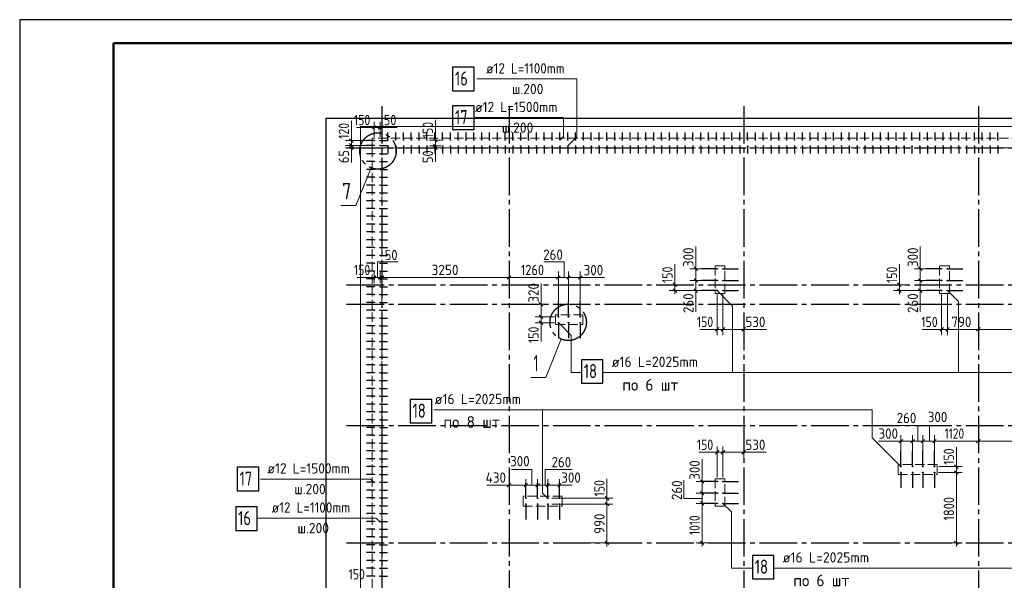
# Model space of a CAD drawing. Header units: millimetres. Extents: x 0 to 50400, y 0 to 35640.
# Tile 4 of 13: x 0 to 25179, y 21305 to 35640. Entities that reach past the tile are written whole.
import ezdxf

# ---------------------------------------------------------------- set-up
doc = ezdxf.new("R2010")
doc.units = ezdxf.units.MM
doc.linetypes.add('______2', pattern=[324, 240, -84])
doc.linetypes.add('______5', pattern=[1320, 960, -120, 120, -120])
for name, color, linetype, lineweight in [('Standard', 7, 'Continuous', 25), ('Выпуски арматуры Г-обр.', 52, 'Continuous', 25), ('ЖБ Пилон', 7, 'Continuous', 35), ('ЖБ Плита Фундамента верхний уровень', 7, 'Continuous', 35), ('ЖБ Стена верхний уровень', 7, 'Continuous', 35), ('Общий01', 7, 'Continuous', 13), ('Позиционная метка номер позиции', 7, 'Continuous', 13), ('Размерная линия_ общее', 7, 'Continuous', 13)]:
    doc.layers.add(name, color=color, linetype=linetype, lineweight=lineweight)
doc.layers.add('Оси', color=7, linetype='______5', lineweight=13, true_color=0x656565)
doc.styles.add('ISOCPEUR', font='txt')

msp = doc.modelspace()

# ---------------------------------------------------------------- linework, layer by layer
at = {"layer": 'Standard', "color": 7, "linetype": 'Continuous', "lineweight": 25, "transparency": 33554687}
msp.add_line((2400, 35040), (2400, 1270), dxfattribs=at)
msp.add_lwpolyline([(0, 0), (50400, 0), (50400, 35640), (0, 35640), (0, 0)], close=True, dxfattribs=at)
at = {"layer": 'Standard', "color": 7, "linetype": 'Continuous', "lineweight": 50, "transparency": 33554687}
msp.add_lwpolyline([(2400, 35040), (49800, 35040), (49800, 600), (2400, 600), (2400, 35040)], close=True, dxfattribs=at)
at = {"layer": 'Standard', "color": 254, "linetype": 'Continuous', "lineweight": -3, "true_color": 0xc4c4ff, "transparency": 33554687}
msp.add_lwpolyline([(7826, 10212), (40555, 10212), (40555, 33117), (7826, 33117), (7826, 10212)], dxfattribs=at)
at = {"layer": 'Standard', "color": 7, "linetype": 'Continuous', "lineweight": 13, "transparency": 33554687}
for points in [[(8214, 30890), (8598, 30890), (8987, 31852)], [(13068, 26488), (13452, 26488), (13841, 27450)]]:
    msp.add_lwpolyline(points, dxfattribs=at)
at = {"layer": 'Standard', "color": 7, "linetype": '______5', "lineweight": -3, "transparency": 33554687}
for centre in [(9162, 32283), (14026, 27901)]:
    msp.add_circle(centre, 465, dxfattribs=at)
at = {"layer": 'Выпуски арматуры Г-обр.', "color": 253, "linetype": 'Continuous', "lineweight": 25, "true_color": 0xa0a0a0, "transparency": 33554687}
for p, q in [((9415, 32562), (9415, 32757)), ((9615, 32562), (9615, 32757)), ((9815, 32562), (9815, 32757)), ((10015, 32562), (10015, 32757)), ((10215, 32562), (10215, 32757)), ((10415, 32562), (10415, 32757)), ((10615, 32562), (10615, 32757)), ((10815, 32562), (10815, 32757)), ((11015, 32562), (11015, 32757)), ((11215, 32562), (11215, 32757)), ((11415, 32562), (11415, 32757)), ((11615, 32562), (11615, 32757)), ((11815, 32562), (11815, 32757)), ((12015, 32562), (12015, 32757)), ((12215, 32562), (12215, 32757)), ((12415, 32562), (12415, 32757)), ((12615, 32562), (12615, 32757)), ((12815, 32562), (12815, 32757)), ((13015, 32562), (13015, 32757)), ((13215, 32562), (13215, 32757)), ((13415, 32562), (13415, 32757)), ((13615, 32562), (13615, 32757)), ((13815, 32562), (13815, 32757)), ((14015, 32562), (14015, 32757)), ((14215, 32562), (14215, 32757)), ((14415, 32562), (14415, 32757)), ((14615, 32562), (14615, 32757)), ((14815, 32562), (14815, 32757)), ((15015, 32562), (15015, 32757)), ((15215, 32562), (15215, 32757)), ((15415, 32562), (15415, 32757)), ((15615, 32562), (15615, 32757)), ((15815, 32562), (15815, 32757)), ((16015, 32562), (16015, 32757)), ((16215, 32562), (16215, 32757)), ((16415, 32562), (16415, 32757)), ((16615, 32562), (16615, 32757)), ((16815, 32562), (16815, 32757)), ((17015, 32562), (17015, 32757)), ((17215, 32562), (17215, 32757)), ((17415, 32562), (17415, 32757)), ((17615, 32562), (17615, 32757)), ((17815, 32562), (17815, 32757)), ((18015, 32562), (18015, 32757)), ((18215, 32562), (18215, 32757)), ((18415, 32562), (18415, 32757)), ((18615, 32562), (18615, 32757)), ((18815, 32562), (18815, 32757)), ((19015, 32562), (19015, 32757)), ((19215, 32562), (19215, 32757)), ((19415, 32562), (19415, 32757)), ((19615, 32562), (19615, 32757)), ((19815, 32562), (19815, 32757)), ((20015, 32562), (20015, 32757)), ((20215, 32562), (20215, 32757)), ((20415, 32562), (20415, 32757)), ((20615, 32562), (20615, 32757)), ((20815, 32562), (20815, 32757)), ((21015, 32562), (21015, 32757)), ((21215, 32562), (21215, 32757)), ((21415, 32562), (21415, 32757)), ((21615, 32562), (21615, 32757)), ((21815, 32562), (21815, 32757)), ((22015, 32562), (22015, 32757)), ((22215, 32562), (22215, 32757)), ((22415, 32562), (22415, 32757)), ((22615, 32562), (22615, 32757)), ((22815, 32562), (22815, 32757)), ((23015, 32562), (23015, 32757)), ((23215, 32562), (23215, 32757)), ((23415, 32562), (23415, 32757)), ((23615, 32562), (23615, 32757)), ((23815, 32562), (23815, 32757)), ((24015, 32562), (24015, 32757)), ((24215, 32562), (24215, 32757)), ((24415, 32562), (24415, 32757)), ((24615, 32562), (24615, 32757)), ((24815, 32562), (24815, 32757)), ((25015, 32562), (25015, 32757)), ((9065, 32547), (8870, 32547)), ((9215, 32547), (9410, 32547)), ((9065, 32427), (8870, 32427)), ((9215, 32427), (9410, 32427)), ((9415, 32412), (9415, 32217)), ((9615, 32412), (9615, 32217)), ((9815, 32412), (9815, 32217)), ((10015, 32412), (10015, 32217)), ((10215, 32412), (10215, 32217)), ((10415, 32412), (10415, 32217)), ((10615, 32412), (10615, 32217)), ((10815, 32412), (10815, 32217)), ((11015, 32412), (11015, 32217)), ((11215, 32412), (11215, 32217)), ((11415, 32412), (11415, 32217)), ((11615, 32412), (11615, 32217)), ((11815, 32412), (11815, 32217)), ((12015, 32412), (12015, 32217)), ((12215, 32412), (12215, 32217)), ((12415, 32412), (12415, 32217)), ((12615, 32412), (12615, 32217)), ((12815, 32412), (12815, 32217)), ((13015, 32412), (13015, 32217)), ((13215, 32412), (13215, 32217)), ((13415, 32412), (13415, 32217)), ((13615, 32412), (13615, 32217)), ((13815, 32412), (13815, 32217)), ((14015, 32412), (14015, 32217)), ((14215, 32412), (14215, 32217)), ((14415, 32412), (14415, 32217)), ((14615, 32412), (14615, 32217)), ((14815, 32412), (14815, 32217)), ((15015, 32412), (15015, 32217)), ((15215, 32412), (15215, 32217)), ((15415, 32412), (15415, 32217)), ((15615, 32412), (15615, 32217)), ((15815, 32412), (15815, 32217)), ((16015, 32412), (16015, 32217)), ((16215, 32412), (16215, 32217)), ((16415, 32412), (16415, 32217)), ((16615, 32412), (16615, 32217)), ((16815, 32412), (16815, 32217)), ((17015, 32412), (17015, 32217)), ((17215, 32412), (17215, 32217)), ((17415, 32412), (17415, 32217)), ((17615, 32412), (17615, 32217)), ((17815, 32412), (17815, 32217)), ((18015, 32412), (18015, 32217)), ((18215, 32412), (18215, 32217)), ((18415, 32412), (18415, 32217)), ((18615, 32412), (18615, 32217)), ((18815, 32412), (18815, 32217)), ((19015, 32412), (19015, 32217)), ((19215, 32412), (19215, 32217)), ((19415, 32412), (19415, 32217)), ((19615, 32412), (19615, 32217)), ((19815, 32412), (19815, 32217)), ((20015, 32412), (20015, 32217)), ((20215, 32412), (20215, 32217)), ((20415, 32412), (20415, 32217)), ((20615, 32412), (20615, 32217)), ((20815, 32412), (20815, 32217)), ((21015, 32412), (21015, 32217)), ((21215, 32412), (21215, 32217)), ((21415, 32412), (21415, 32217)), ((21615, 32412), (21615, 32217)), ((21815, 32412), (21815, 32217)), ((22015, 32412), (22015, 32217)), ((22215, 32412), (22215, 32217)), ((22415, 32412), (22415, 32217)), ((22615, 32412), (22615, 32217)), ((22815, 32412), (22815, 32217)), ((23015, 32412), (23015, 32217)), ((23215, 32412), (23215, 32217)), ((23415, 32412), (23415, 32217)), ((23615, 32412), (23615, 32217)), ((23815, 32412), (23815, 32217)), ((24015, 32412), (24015, 32217)), ((24215, 32412), (24215, 32217)), ((24415, 32412), (24415, 32217)), ((24615, 32412), (24615, 32217)), ((24815, 32412), (24815, 32217)), ((25015, 32412), (25015, 32217)), ((9065, 32212), (8870, 32212)), ((9065, 32012), (8870, 32012)), ((9215, 32212), (9410, 32212)), ((9215, 32012), (9410, 32012)), ((9065, 31812), (8870, 31812)), ((9215, 31812), (9410, 31812)), ((9065, 31612), (8870, 31612)), ((9215, 31612), (9410, 31612)), ((9065, 31412), (8870, 31412)), ((9215, 31412), (9410, 31412)), ((9065, 31212), (8870, 31212)), ((9065, 31012), (8870, 31012)), ((9215, 31212), (9410, 31212)), ((9215, 31012), (9410, 31012)), ((9065, 30812), (8870, 30812)), ((9215, 30812), (9410, 30812)), ((9065, 30612), (8870, 30612)), ((9215, 30612), (9410, 30612)), ((9065, 30412), (8870, 30412)), ((9215, 30412), (9410, 30412)), ((9065, 30212), (8870, 30212)), ((9065, 30012), (8870, 30012)), ((9215, 30212), (9410, 30212)), ((9215, 30012), (9410, 30012)), ((9065, 29812), (8870, 29812)), ((9215, 29812), (9410, 29812)), ((9065, 29612), (8870, 29612)), ((9215, 29612), (9410, 29612)), ((9065, 29412), (8870, 29412)), ((9065, 29212), (8870, 29212)), ((9215, 29412), (9410, 29412)), ((9215, 29212), (9410, 29212)), ((17835, 29272), (17441, 29272)), ((17985, 29272), (18379, 29272)), ((23575, 29272), (23181, 29272)), ((23725, 29272), (24119, 29272)), ((9065, 29012), (8870, 29012)), ((9215, 29012), (9410, 29012)), ((17835, 28972), (17441, 28972)), ((17985, 28972), (18379, 28972)), ((23575, 28972), (23181, 28972)), ((23725, 28972), (24119, 28972)), ((9065, 28812), (8870, 28812)), ((9215, 28812), (9410, 28812)), ((17835, 28712), (17441, 28712)), ((17985, 28712), (18379, 28712)), ((23575, 28712), (23181, 28712)), ((23725, 28712), (24119, 28712)), ((9065, 28612), (8870, 28612)), ((9215, 28612), (9410, 28612)), ((9065, 28412), (8870, 28412)), ((9065, 28212), (8870, 28212)), ((9215, 28412), (9410, 28412)), ((9215, 28212), (9410, 28212)), ((13775, 28042), (13775, 28436)), ((14035, 28042), (14035, 28436)), ((14335, 28042), (14335, 28436)), ((9065, 28012), (8870, 28012)), ((9215, 28012), (9410, 28012)), ((9065, 27812), (8870, 27812)), ((9215, 27812), (9410, 27812)), ((13775, 27892), (13775, 27498)), ((14035, 27892), (14035, 27498)), ((14335, 27892), (14335, 27498)), ((9065, 27612), (8870, 27612)), ((9215, 27612), (9410, 27612)), ((9065, 27412), (8870, 27412)), ((9065, 27212), (8870, 27212)), ((9215, 27412), (9410, 27412)), ((9215, 27212), (9410, 27212)), ((9065, 27012), (8870, 27012)), ((9215, 27012), (9410, 27012)), ((9065, 26812), (8870, 26812)), ((9215, 26812), (9410, 26812)), ((9065, 26612), (8870, 26612)), ((9215, 26612), (9410, 26612)), ((9065, 26412), (8870, 26412)), ((9065, 26212), (8870, 26212)), ((9215, 26412), (9410, 26412)), ((9215, 26212), (9410, 26212)), ((9065, 26012), (8870, 26012)), ((9215, 26012), (9410, 26012)), ((9065, 25812), (8870, 25812)), ((9215, 25812), (9410, 25812)), ((9065, 25612), (8870, 25612)), ((9215, 25612), (9410, 25612)), ((9065, 25412), (8870, 25412)), ((9065, 25212), (8870, 25212)), ((9215, 25412), (9410, 25412)), ((9215, 25212), (9410, 25212)), ((9065, 25012), (8870, 25012)), ((9215, 25012), (9410, 25012)), ((9065, 24812), (8870, 24812)), ((9215, 24812), (9410, 24812)), ((9065, 24612), (8870, 24612)), ((9215, 24612), (9410, 24612)), ((22535, 24212), (22535, 24606)), ((22835, 24212), (22835, 24606)), ((23095, 24212), (23095, 24606)), ((23395, 24212), (23395, 24606)), ((9065, 24412), (8870, 24412)), ((9065, 24212), (8870, 24212)), ((9215, 24412), (9410, 24412)), ((9215, 24212), (9410, 24212)), ((9065, 24012), (8870, 24012)), ((9215, 24012), (9410, 24012)), ((22535, 24062), (22535, 23668)), ((22835, 24062), (22835, 23668)), ((23095, 24062), (23095, 23668)), ((23395, 24062), (23395, 23668)), ((9065, 23812), (8870, 23812)), ((9215, 23812), (9410, 23812)), ((12945, 23402), (12945, 23796)), ((13245, 23402), (13245, 23796)), ((13505, 23402), (13505, 23796)), ((13805, 23402), (13805, 23796)), ((17835, 23832), (17441, 23832)), ((17985, 23832), (18379, 23832)), ((9065, 23612), (8870, 23612)), ((9215, 23612), (9410, 23612)), ((17835, 23532), (17441, 23532)), ((17985, 23532), (18379, 23532)), ((9065, 23412), (8870, 23412)), ((9065, 23212), (8870, 23212)), ((9215, 23412), (9410, 23412)), ((9215, 23212), (9410, 23212)), ((12945, 23252), (12945, 22858)), ((13245, 23252), (13245, 22858)), ((13505, 23252), (13505, 22858)), ((13805, 23252), (13805, 22858)), ((17835, 23272), (17441, 23272)), ((17985, 23272), (18379, 23272)), ((9065, 23012), (8870, 23012)), ((9215, 23012), (9410, 23012)), ((9065, 22812), (8870, 22812)), ((9215, 22812), (9410, 22812)), ((9065, 22612), (8870, 22612)), ((9065, 22412), (8870, 22412)), ((9215, 22612), (9410, 22612)), ((9215, 22412), (9410, 22412)), ((9065, 22212), (8870, 22212)), ((9215, 22212), (9410, 22212)), ((9065, 22012), (8870, 22012)), ((9215, 22012), (9410, 22012)), ((9065, 21812), (8870, 21812)), ((9215, 21812), (9410, 21812)), ((9065, 21612), (8870, 21612)), ((9065, 21412), (8870, 21412)), ((9215, 21612), (9410, 21612)), ((9215, 21412), (9410, 21412))]:
    msp.add_line(p, q, dxfattribs=at)
at = {"layer": 'Выпуски арматуры Г-обр.', "color": 7, "linetype": 'Continuous', "lineweight": 25, "transparency": 33554687}
for points in [[(11070, 33824), (11622, 33824), (11622, 34424), (11070, 34424), (11070, 33824)], [(11070, 32835), (11622, 32835), (11622, 33435), (11070, 33435), (11070, 32835)], [(14364, 26342), (14916, 26342), (14916, 26942), (14364, 26942), (14364, 26342)], [(9985, 25330), (10537, 25330), (10537, 25930), (9985, 25930), (9985, 25330)], [(5561, 23594), (6113, 23594), (6113, 24194), (5561, 24194), (5561, 23594)], [(5525, 22582), (6077, 22582), (6077, 23182), (5525, 23182), (5525, 22582)], [(18737, 21340), (19289, 21340), (19289, 21940), (18737, 21940), (18737, 21340)]]:
    msp.add_lwpolyline(points, dxfattribs=at)
for centre, radius in [((9065, 32547), 6), ((9215, 32547), 6), ((9415, 32562), 6), ((9615, 32562), 6), ((9815, 32562), 6), ((10015, 32562), 6), ((10215, 32562), 6), ((10415, 32562), 6), ((10615, 32562), 6), ((10815, 32562), 6), ((11015, 32562), 6), ((11215, 32562), 6), ((11415, 32562), 6), ((11615, 32562), 6), ((11815, 32562), 6), ((12015, 32562), 6), ((12215, 32562), 6), ((12415, 32562), 6), ((12615, 32562), 6), ((12815, 32562), 6), ((13015, 32562), 6), ((13215, 32562), 6), ((13415, 32562), 6), ((13615, 32562), 6), ((13815, 32562), 6), ((14015, 32562), 6), ((14215, 32562), 6), ((14415, 32562), 6), ((14615, 32562), 6), ((14815, 32562), 6), ((15015, 32562), 6), ((15215, 32562), 6), ((15415, 32562), 6), ((15615, 32562), 6), ((15815, 32562), 6), ((16015, 32562), 6), ((16215, 32562), 6), ((16415, 32562), 6), ((16615, 32562), 6), ((16815, 32562), 6), ((17015, 32562), 6), ((17215, 32562), 6), ((17415, 32562), 6), ((17615, 32562), 6), ((17815, 32562), 6), ((18015, 32562), 6), ((18215, 32562), 6), ((18415, 32562), 6), ((18615, 32562), 6), ((18815, 32562), 6), ((19015, 32562), 6), ((19215, 32562), 6), ((19415, 32562), 6), ((19615, 32562), 6), ((19815, 32562), 6), ((20015, 32562), 6), ((20215, 32562), 6), ((20415, 32562), 6), ((20615, 32562), 6), ((20815, 32562), 6), ((21015, 32562), 6), ((21215, 32562), 6), ((21415, 32562), 6), ((21615, 32562), 6), ((21815, 32562), 6), ((22015, 32562), 6), ((22215, 32562), 6), ((22415, 32562), 6), ((22615, 32562), 6), ((22815, 32562), 6), ((23015, 32562), 6), ((23215, 32562), 6), ((23415, 32562), 6), ((23615, 32562), 6), ((23815, 32562), 6), ((24015, 32562), 6), ((24215, 32562), 6), ((24415, 32562), 6), ((24615, 32562), 6), ((24815, 32562), 6), ((25015, 32562), 6), ((9065, 32427), 6), ((9215, 32427), 6), ((9415, 32412), 6), ((9615, 32412), 6), ((9815, 32412), 6), ((10015, 32412), 6), ((10215, 32412), 6), ((10415, 32412), 6), ((10615, 32412), 6), ((10815, 32412), 6), ((11015, 32412), 6), ((11215, 32412), 6), ((11415, 32412), 6), ((11615, 32412), 6), ((11815, 32412), 6), ((12015, 32412), 6), ((12215, 32412), 6), ((12415, 32412), 6), ((12615, 32412), 6), ((12815, 32412), 6), ((13015, 32412), 6), ((13215, 32412), 6), ((13415, 32412), 6), ((13615, 32412), 6), ((13815, 32412), 6), ((14015, 32412), 6), ((14215, 32412), 6), ((14415, 32412), 6), ((14615, 32412), 6), ((14815, 32412), 6), ((15015, 32412), 6), ((15215, 32412), 6), ((15415, 32412), 6), ((15615, 32412), 6), ((15815, 32412), 6), ((16015, 32412), 6), ((16215, 32412), 6), ((16415, 32412), 6), ((16615, 32412), 6), ((16815, 32412), 6), ((17015, 32412), 6), ((17215, 32412), 6), ((17415, 32412), 6), ((17615, 32412), 6), ((17815, 32412), 6), ((18015, 32412), 6), ((18215, 32412), 6), ((18415, 32412), 6), ((18615, 32412), 6), ((18815, 32412), 6), ((19015, 32412), 6), ((19215, 32412), 6), ((19415, 32412), 6), ((19615, 32412), 6), ((19815, 32412), 6), ((20015, 32412), 6), ((20215, 32412), 6), ((20415, 32412), 6), ((20615, 32412), 6), ((20815, 32412), 6), ((21015, 32412), 6), ((21215, 32412), 6), ((21415, 32412), 6), ((21615, 32412), 6), ((21815, 32412), 6), ((22015, 32412), 6), ((22215, 32412), 6), ((22415, 32412), 6), ((22615, 32412), 6), ((22815, 32412), 6), ((23015, 32412), 6), ((23215, 32412), 6), ((23415, 32412), 6), ((23615, 32412), 6), ((23815, 32412), 6), ((24015, 32412), 6), ((24215, 32412), 6), ((24415, 32412), 6), ((24615, 32412), 6), ((24815, 32412), 6), ((25015, 32412), 6), ((9065, 32212), 6), ((9065, 32012), 6), ((9215, 32212), 6), ((9215, 32012), 6), ((9065, 31812), 6), ((9215, 31812), 6), ((9065, 31612), 6), ((9215, 31612), 6), ((9065, 31412), 6), ((9215, 31412), 6), ((9065, 31212), 6), ((9065, 31012), 6), ((9215, 31212), 6), ((9215, 31012), 6), ((9065, 30812), 6), ((9215, 30812), 6), ((9065, 30612), 6), ((9215, 30612), 6), ((9065, 30412), 6), ((9065, 30212), 6), ((9215, 30412), 6), ((9215, 30212), 6), ((9065, 30012), 6), ((9215, 30012), 6), ((9065, 29812), 6), ((9215, 29812), 6), ((9065, 29612), 6), ((9215, 29612), 6), ((9065, 29412), 6), ((9065, 29212), 6), ((9215, 29412), 6), ((9215, 29212), 6), ((17835, 29272), 8), ((17985, 29272), 8), ((23575, 29272), 8), ((23725, 29272), 8), ((9065, 29012), 6), ((9215, 29012), 6), ((17835, 28972), 8), ((17985, 28972), 8), ((23575, 28972), 8), ((23725, 28972), 8), ((9065, 28812), 6), ((9215, 28812), 6), ((17835, 28712), 8), ((17985, 28712), 8), ((23575, 28712), 8), ((23725, 28712), 8), ((9065, 28612), 6), ((9215, 28612), 6), ((9065, 28412), 6), ((9065, 28212), 6), ((9215, 28412), 6), ((9215, 28212), 6), ((9065, 28012), 6), ((9215, 28012), 6), ((13775, 28042), 8), ((14035, 28042), 8), ((14335, 28042), 8), ((9065, 27812), 6), ((9215, 27812), 6), ((13775, 27892), 8), ((14035, 27892), 8), ((14335, 27892), 8), ((9065, 27612), 6), ((9215, 27612), 6), ((9065, 27412), 6), ((9065, 27212), 6), ((9215, 27412), 6), ((9215, 27212), 6), ((9065, 27012), 6), ((9215, 27012), 6), ((9065, 26812), 6), ((9215, 26812), 6), ((9065, 26612), 6), ((9215, 26612), 6), ((9065, 26412), 6), ((9065, 26212), 6), ((9215, 26412), 6), ((9215, 26212), 6), ((9065, 26012), 6), ((9215, 26012), 6), ((9065, 25812), 6), ((9215, 25812), 6), ((9065, 25612), 6), ((9215, 25612), 6), ((9065, 25412), 6), ((9065, 25212), 6), ((9215, 25412), 6), ((9215, 25212), 6), ((9065, 25012), 6), ((9215, 25012), 6), ((9065, 24812), 6), ((9215, 24812), 6), ((9065, 24612), 6), ((9215, 24612), 6), ((9065, 24412), 6), ((9065, 24212), 6), ((9215, 24412), 6), ((9215, 24212), 6), ((22535, 24212), 8), ((22835, 24212), 8), ((23095, 24212), 8), ((23395, 24212), 8), ((9065, 24012), 6), ((9215, 24012), 6), ((22535, 24062), 8), ((22835, 24062), 8), ((23095, 24062), 8), ((23395, 24062), 8), ((9065, 23812), 6), ((9215, 23812), 6), ((17835, 23832), 8), ((17985, 23832), 8), ((9065, 23612), 6), ((9065, 23412), 6), ((9215, 23612), 6), ((9215, 23412), 6), ((17835, 23532), 8), ((17985, 23532), 8), ((9065, 23212), 6), ((9215, 23212), 6), ((12945, 23402), 8), ((12945, 23252), 8), ((13245, 23402), 8), ((13245, 23252), 8), ((13505, 23402), 8), ((13505, 23252), 8), ((13805, 23402), 8), ((13805, 23252), 8), ((17835, 23272), 8), ((17985, 23272), 8), ((9065, 23012), 6), ((9215, 23012), 6), ((9065, 22812), 6), ((9215, 22812), 6), ((9065, 22612), 6), ((9065, 22412), 6), ((9215, 22612), 6), ((9215, 22412), 6), ((9065, 22212), 6), ((9215, 22212), 6), ((9065, 22012), 6), ((9215, 22012), 6), ((9065, 21812), 6), ((9215, 21812), 6), ((9065, 21612), 6), ((9065, 21412), 6), ((9215, 21612), 6), ((9215, 21412), 6)]:
    msp.add_circle(centre, radius, dxfattribs=at)
at = {"layer": 'ЖБ Пилон', "color": 250, "linetype": '______2', "lineweight": 13, "true_color": 0x3b3b3b, "transparency": 33554687}
for p, q in [((18035, 29342), (17785, 29342)), ((17785, 29342), (17785, 28642)), ((18035, 28642), (18035, 29342)), ((23775, 29342), (23525, 29342)), ((23525, 29342), (23525, 28642)), ((23775, 28642), (23775, 29342)), ((17785, 28642), (18035, 28642)), ((23525, 28642), (23775, 28642)), ((14405, 28092), (13705, 28092)), ((13705, 28092), (13705, 27842)), ((14405, 27842), (14405, 28092)), ((13705, 27842), (14405, 27842)), ((23465, 24262), (22465, 24262)), ((22465, 24262), (22465, 24012)), ((23465, 24012), (23465, 24262)), ((22465, 24012), (23465, 24012)), ((18035, 23902), (17785, 23902)), ((17785, 23902), (17785, 23202)), ((18035, 23202), (18035, 23902)), ((13875, 23452), (12875, 23452)), ((12875, 23452), (12875, 23202)), ((13875, 23202), (13875, 23452)), ((12875, 23202), (13875, 23202)), ((17785, 23202), (18035, 23202))]:
    msp.add_line(p, q, dxfattribs=at)
at = {"layer": 'ЖБ Плита Фундамента верхний уровень', "color": 8, "linetype": 'Continuous', "lineweight": 18, "transparency": 33554687}
for p, q in [((8715, 32912), (8715, 20112)), ((40215, 32912), (8715, 32912))]:
    msp.add_line(p, q, dxfattribs=at)
at = {"layer": 'ЖБ Стена верхний уровень', "color": 250, "linetype": '______2', "lineweight": 13, "true_color": 0x3b3b3b, "transparency": 33554687}
for p, q in [((27553, 32612), (9015, 32612)), ((9015, 32612), (9015, 32362)), ((9015, 32362), (9015, 20062)), ((9265, 19862), (9265, 32362)), ((9265, 32362), (27553, 32362))]:
    msp.add_line(p, q, dxfattribs=at)
at = {"layer": 'Оси', "color": 8, "linetype": '______5', "lineweight": -3, "transparency": 33554687}
for p, q in [((9265, 33432), (9265, 8317)), ((12515, 33432), (12515, 8317)), ((18515, 33432), (18515, 8317)), ((24515, 33432), (24515, 8317)), ((8359, 32362), (42964, 32362)), ((8359, 28862), (42964, 28862)), ((8359, 28362), (42964, 28362)), ((8359, 25262), (42964, 25262)), ((8359, 22262), (42964, 22262))]:
    msp.add_line(p, q, dxfattribs=at)
at = {"layer": 'Позиционная метка номер позиции', "color": 7, "linetype": 'Continuous', "lineweight": 13, "transparency": 33554687}
for p, q in [((8481, 32547), (8481, 33057)), ((10629, 32612), (10629, 33082)), ((9065, 32882), (8615, 32882)), ((9265, 32882), (9655, 32882)), ((8481, 32362), (8481, 31992)), ((10629, 32362), (10629, 32002)), ((17291, 29272), (17291, 29842)), ((23031, 29272), (23031, 29842)), ((16756, 28862), (16756, 29392)), ((22496, 28862), (22496, 29392)), ((9065, 29049), (8625, 29049)), ((14335, 29049), (14955, 29049)), ((13332, 28362), (13332, 28892)), ((17291, 28712), (17291, 28172)), ((23031, 28712), (23031, 28172)), ((13332, 27892), (13332, 27412)), ((17835, 27720), (17395, 27720)), ((18515, 27720), (19105, 27720)), ((23575, 27720), (23075, 27720)), ((22835, 24864), (21959, 24864)), ((23395, 24864), (24015, 24864)), ((23953, 24212), (23953, 24712)), ((17835, 24579), (17365, 24579)), ((18515, 24579), (19085, 24579)), ((17451, 23832), (17451, 24402)), ((12515, 23739), (11945, 23739)), ((13505, 23739), (14125, 23739)), ((15018, 23402), (15018, 23902)), ((18204, 21618), (18724, 21618)), ((26157, 21618), (19289, 21618))]:
    msp.add_line(p, q, dxfattribs=at)
for points in [[(14015, 32412), (14248, 32646), (14248, 34124), (11693, 34124)], [(13815, 32562), (13910, 32657), (13910, 33135), (11650, 33135)], [(9148, 29049), (9148, 29449), (9675, 29449)], [(13924, 29049), (13924, 29449), (13403, 29449)], [(27065, 28712), (26733, 28380), (26733, 26620), (14916, 26620)], [(17835, 28712), (18231, 28316), (18231, 26620)], [(23725, 28712), (24008, 28430), (24008, 26620)], [(14364, 26620), (14103, 26620), (14103, 27565), (13783, 27892)], [(22535, 24212), (21800, 24948), (21800, 25668), (10590, 25668)], [(13505, 23402), (13371, 23537), (13371, 25668)], [(22968, 24864), (22968, 25264), (22447, 25264)], [(23270, 24864), (23270, 25264), (23790, 25264)], [(13094, 23739), (13094, 24139), (12573, 24139)], [(13437, 23739), (13437, 24139), (14124, 24139)], [(9071, 23795), (8972, 23894), (6159, 23894)], [(17451, 23394), (16981, 23394), (16981, 23864)], [(17985, 23272), (18204, 23053), (18204, 21618)], [(9215, 22795), (9116, 22894), (6077, 22894)]]:
    msp.add_lwpolyline(points, dxfattribs=at)
at = {"layer": 'Размерная линия_ общее', "color": 7, "linetype": 'Continuous', "lineweight": 13, "transparency": 33554687}
for p, q in [((9065, 32882), (9065, 33032)), ((9215, 32882), (9215, 33032)), ((9265, 32882), (9265, 33032)), ((9065, 32882), (8975, 32882)), ((9065, 32882), (9065, 32732)), ((9065, 32882), (9065, 32647)), ((9065, 32882), (9215, 32882)), ((9215, 32882), (9215, 32732)), ((9215, 32882), (9215, 32647)), ((9215, 32882), (9265, 32882)), ((9265, 32882), (9265, 32732)), ((9265, 32882), (9265, 32726)), ((9265, 32882), (9355, 32882)), ((8481, 32547), (8331, 32547)), ((8481, 32547), (8481, 32637)), ((8481, 32547), (8631, 32547)), ((8481, 32547), (8965, 32547)), ((8481, 32427), (8481, 32547)), ((10629, 32562), (10479, 32562)), ((10629, 32562), (10629, 32652)), ((10629, 32562), (10779, 32562)), ((10629, 32412), (10629, 32562)), ((8481, 32427), (8331, 32427)), ((8481, 32362), (8331, 32362)), ((8481, 32427), (8631, 32427)), ((8481, 32427), (8965, 32427)), ((8481, 32362), (8481, 32427)), ((8481, 32362), (8631, 32362)), ((8481, 32362), (8638, 32362)), ((8481, 32362), (8481, 32272)), ((10629, 32412), (10479, 32412)), ((10629, 32362), (10479, 32362)), ((10629, 32412), (10779, 32412)), ((10629, 32362), (10629, 32412)), ((10629, 32362), (10779, 32362)), ((10629, 32362), (10629, 32272)), ((17291, 29272), (17141, 29272)), ((17291, 29272), (17291, 29362)), ((17291, 29272), (17441, 29272)), ((17291, 29272), (17735, 29272)), ((17291, 28972), (17291, 29272)), ((23031, 29272), (22881, 29272)), ((23031, 29272), (23031, 29362)), ((23031, 29272), (23181, 29272)), ((23031, 29272), (23475, 29272)), ((23031, 28972), (23031, 29272)), ((9065, 29049), (8975, 29049)), ((9065, 29049), (9065, 29199)), ((9065, 29049), (9065, 28899)), ((9065, 29049), (9065, 28912)), ((9215, 29049), (9065, 29049)), ((9215, 29049), (9215, 29199)), ((9215, 29049), (9215, 28899)), ((9215, 29049), (9215, 28912)), ((9265, 29049), (9215, 29049)), ((9265, 29049), (9265, 29199)), ((9265, 29049), (9265, 28899)), ((9265, 29049), (9265, 29049)), ((12515, 29049), (9265, 29049)), ((12515, 29049), (12515, 29199)), ((12515, 29049), (12515, 28899)), ((12515, 29049), (12515, 29049)), ((13775, 29049), (12515, 29049)), ((13775, 29049), (13775, 29199)), ((13775, 29049), (13775, 28899)), ((13775, 29049), (13775, 28142)), ((14035, 29049), (13775, 29049)), ((14035, 29049), (14035, 29199)), ((14035, 29049), (14035, 28899)), ((14035, 29049), (14035, 28142)), ((14335, 29049), (14035, 29049)), ((14335, 29049), (14335, 29199)), ((14335, 29049), (14335, 28899)), ((14335, 29049), (14335, 28142)), ((14335, 29049), (14425, 29049)), ((17291, 28972), (17141, 28972)), ((17291, 28972), (17441, 28972)), ((17291, 28972), (17735, 28972)), ((17291, 28712), (17291, 28972)), ((23031, 28972), (22881, 28972)), ((23031, 28972), (23181, 28972)), ((23031, 28972), (23475, 28972)), ((23031, 28712), (23031, 28972)), ((16756, 28862), (16606, 28862)), ((16756, 28712), (16606, 28712)), ((16756, 28862), (16756, 28952)), ((16756, 28862), (16906, 28862)), ((16756, 28862), (16756, 28862)), ((16756, 28712), (16906, 28712)), ((16756, 28712), (17191, 28712)), ((16756, 28712), (16756, 28622)), ((17291, 28712), (17141, 28712)), ((17291, 28712), (17441, 28712)), ((17291, 28712), (17735, 28712)), ((17291, 28712), (17291, 28622)), ((22496, 28862), (22346, 28862)), ((22496, 28712), (22346, 28712)), ((22496, 28862), (22496, 28952)), ((22496, 28862), (22646, 28862)), ((22496, 28862), (22496, 28862)), ((22496, 28712), (22646, 28712)), ((22496, 28712), (22931, 28712)), ((22496, 28712), (22496, 28622)), ((23031, 28712), (22881, 28712)), ((23031, 28712), (23181, 28712)), ((23031, 28712), (23475, 28712)), ((23031, 28712), (23031, 28622)), ((13332, 28362), (13332, 28452)), ((13332, 28362), (13182, 28362)), ((13332, 28362), (13482, 28362)), ((13332, 28362), (13332, 28362)), ((13332, 28042), (13332, 28362)), ((13332, 28042), (13182, 28042)), ((13332, 28042), (13482, 28042)), ((13332, 28042), (13675, 28042)), ((13332, 27892), (13332, 28042)), ((13332, 27892), (13182, 27892)), ((13332, 27892), (13482, 27892)), ((13332, 27892), (13675, 27892)), ((13332, 27892), (13332, 27802)), ((17835, 27720), (17745, 27720)), ((17835, 27720), (17835, 27870)), ((17835, 27720), (17835, 27570)), ((17835, 27720), (17985, 27720)), ((17985, 27720), (17985, 27870)), ((17985, 27720), (17985, 27570)), ((17985, 27720), (18515, 27720)), ((18515, 27720), (18515, 27870)), ((18515, 27720), (18515, 27570)), ((18515, 27720), (18605, 27720)), ((23575, 27720), (23485, 27720)), ((23575, 27720), (23575, 27870)), ((23575, 27720), (23575, 27570)), ((23575, 27720), (23725, 27720)), ((23725, 27720), (23725, 27870)), ((23725, 27720), (23725, 27570)), ((23725, 27720), (24515, 27720)), ((24515, 27720), (24515, 27870)), ((24515, 27720), (24515, 27570)), ((24515, 27720), (24515, 27642)), ((24515, 27720), (27065, 27720)), ((22535, 24864), (22535, 25014)), ((22835, 24864), (22835, 25014)), ((23095, 24864), (23095, 25014)), ((23395, 24864), (23395, 25014)), ((24515, 24864), (24515, 25014)), ((24515, 24864), (24515, 25014)), ((24515, 24864), (24515, 24949)), ((17835, 24579), (17835, 24729)), ((17985, 24579), (17985, 24729)), ((18515, 24579), (18515, 24729)), ((22535, 24864), (22445, 24864)), ((22535, 24864), (22535, 24714)), ((22535, 24864), (22535, 24312)), ((22535, 24864), (22835, 24864)), ((22835, 24864), (22835, 24714)), ((22835, 24864), (22835, 24312)), ((22835, 24864), (23095, 24864)), ((23095, 24864), (23095, 24714)), ((23095, 24864), (23095, 24312)), ((23095, 24864), (23395, 24864)), ((23395, 24864), (23395, 24714)), ((23395, 24864), (23395, 24312)), ((23395, 24864), (24515, 24864)), ((24515, 24864), (24425, 24864)), ((24515, 24864), (24515, 24714)), ((24515, 24864), (27565, 24864)), ((24515, 24864), (24515, 24714)), ((24515, 24864), (24515, 24864)), ((24515, 24864), (24605, 24864)), ((17835, 24579), (17745, 24579)), ((17835, 24579), (17835, 24429)), ((17835, 24579), (17835, 23932)), ((17835, 24579), (17985, 24579)), ((17985, 24579), (17985, 24429)), ((17985, 24579), (17985, 23932)), ((17985, 24579), (18515, 24579)), ((18515, 24579), (18515, 24429)), ((18515, 24579), (18515, 24570)), ((18515, 24579), (18605, 24579)), ((23953, 24212), (23803, 24212)), ((23953, 24212), (23953, 24302)), ((23953, 24212), (24103, 24212)), ((23953, 24062), (23953, 24212)), ((17451, 23832), (17451, 23922)), ((23953, 24062), (23803, 24062)), ((23953, 24062), (24103, 24062)), ((12515, 23739), (12425, 23739)), ((12515, 23739), (12515, 23889)), ((12515, 23739), (12515, 23589)), ((12515, 23739), (12515, 23712)), ((12515, 23739), (12945, 23739)), ((12945, 23739), (12945, 23889)), ((12945, 23739), (12945, 23589)), ((12945, 23739), (12945, 23502)), ((12945, 23739), (13245, 23739)), ((13245, 23739), (13245, 23889)), ((13245, 23739), (13245, 23589)), ((13245, 23739), (13245, 23402)), ((13245, 23739), (13505, 23739)), ((13505, 23739), (13505, 23889)), ((13505, 23739), (13505, 23589)), ((13505, 23739), (13505, 23502)), ((13505, 23739), (13805, 23739)), ((13805, 23739), (13805, 23889)), ((13805, 23739), (13805, 23589)), ((13805, 23739), (13805, 23502)), ((13805, 23739), (13895, 23739)), ((17451, 23832), (17301, 23832)), ((17451, 23832), (17601, 23832)), ((17451, 23832), (17735, 23832)), ((17451, 23532), (17451, 23832)), ((15018, 23402), (15018, 23492)), ((17451, 23532), (17301, 23532)), ((17451, 23532), (17601, 23532)), ((17451, 23532), (17735, 23532)), ((17451, 23272), (17451, 23532)), ((15018, 23402), (14868, 23402)), ((15018, 23252), (14868, 23252)), ((15018, 23402), (15168, 23402)), ((15018, 23252), (15018, 23402)), ((15018, 23252), (15168, 23252)), ((17451, 23272), (17301, 23272)), ((17451, 23272), (17601, 23272)), ((17451, 23272), (17735, 23272)), ((15018, 22262), (13803, 22262)), ((15018, 22262), (14868, 22262)), ((15018, 22262), (15168, 22262)), ((15018, 22262), (15018, 22172)), ((17451, 22262), (17301, 22262)), ((17451, 22262), (17601, 22262)), ((17451, 22262), (17684, 22262)), ((17451, 22262), (17451, 22172)), ((23953, 22262), (23803, 22262)), ((23953, 22262), (24103, 22262)), ((23953, 22262), (23992, 22262)), ((23953, 22262), (23953, 22172))]:
    msp.add_line(p, q, dxfattribs=at)
at = {"layer": 'Размерная линия_ общее', "color": 7, "linetype": 'Continuous', "lineweight": 25, "transparency": 33554687}
for p, q in [((9020, 32837), (9110, 32927)), ((9170, 32837), (9260, 32927)), ((9220, 32837), (9310, 32927)), ((8526, 32502), (8436, 32592)), ((10674, 32517), (10584, 32607)), ((8526, 32382), (8436, 32472)), ((8526, 32317), (8436, 32407)), ((10674, 32367), (10584, 32457)), ((10674, 32317), (10584, 32407)), ((17336, 29227), (17246, 29317)), ((23076, 29227), (22986, 29317)), ((9110, 29094), (9020, 29004)), ((9260, 29094), (9170, 29004)), ((9310, 29094), (9220, 29004)), ((12560, 29094), (12470, 29004)), ((13820, 29094), (13730, 29004)), ((14080, 29094), (13990, 29004)), ((14380, 29094), (14290, 29004)), ((17336, 28927), (17246, 29017)), ((23076, 28927), (22986, 29017)), ((16801, 28817), (16711, 28907)), ((16801, 28667), (16711, 28757)), ((17336, 28667), (17246, 28757)), ((22541, 28817), (22451, 28907)), ((22541, 28667), (22451, 28757)), ((23076, 28667), (22986, 28757)), ((13377, 28317), (13287, 28407)), ((13377, 27997), (13287, 28087)), ((13377, 27847), (13287, 27937)), ((17790, 27675), (17880, 27765)), ((17940, 27675), (18030, 27765)), ((18470, 27675), (18560, 27765)), ((23530, 27675), (23620, 27765)), ((23680, 27675), (23770, 27765)), ((24470, 27675), (24560, 27765)), ((22490, 24819), (22580, 24909)), ((22790, 24819), (22880, 24909)), ((23050, 24819), (23140, 24909)), ((23350, 24819), (23440, 24909)), ((24470, 24819), (24560, 24909)), ((24470, 24819), (24560, 24909)), ((17790, 24534), (17880, 24624)), ((17940, 24534), (18030, 24624)), ((18470, 24534), (18560, 24624)), ((23998, 24167), (23908, 24257)), ((23998, 24017), (23908, 24107)), ((12470, 23694), (12560, 23784)), ((12900, 23694), (12990, 23784)), ((13200, 23694), (13290, 23784)), ((13460, 23694), (13550, 23784)), ((13760, 23694), (13850, 23784)), ((17496, 23787), (17406, 23877)), ((15063, 23357), (14973, 23447)), ((17496, 23487), (17406, 23577)), ((15063, 23207), (14973, 23297)), ((17496, 23227), (17406, 23317)), ((15063, 22217), (14973, 22307)), ((17496, 22217), (17406, 22307)), ((23998, 22217), (23908, 22307))]:
    msp.add_line(p, q, dxfattribs=at)
at = {"layer": 'Размерная линия_ общее', "color": 7, "linetype": 'Continuous', "lineweight": 13, "transparency": 33554687}
for points in [[(16756, 28712), (16756, 28785), (16756, 28785), (16756, 28862)], [(22496, 28712), (22496, 28787), (22496, 28787), (22496, 28862)], [(17835, 27720), (17835, 27741), (17835, 27741), (17835, 27874), (17835, 27874), (17835, 28612)], [(17985, 27720), (17985, 27741), (17985, 27741), (17985, 27910), (17985, 27910), (17985, 28612)], [(23575, 27720), (23575, 27741), (23575, 27741), (23575, 27741), (23575, 27741), (23575, 27741), (23575, 27741), (23575, 27902), (23575, 27902), (23575, 28612)], [(23725, 27720), (23725, 27741), (23725, 27741), (23725, 27741), (23725, 27741), (23725, 27741), (23725, 27741), (23725, 27945), (23725, 27945), (23725, 28612)], [(18515, 27720), (18515, 27741), (18515, 27741), (18515, 28026)], [(23953, 24212), (23933, 24212), (23933, 24212), (23503, 24212)], [(23953, 24062), (23933, 24062), (23933, 24062), (23495, 24062)], [(23953, 22262), (23953, 22723), (23953, 22723), (23953, 24062)], [(15018, 23402), (14998, 23402), (14998, 23402), (13605, 23402)], [(15018, 23252), (14998, 23252), (14998, 23252), (13605, 23252)], [(15018, 22262), (15018, 22379), (15018, 22379), (15018, 23252)], [(17451, 22262), (17451, 22351), (17451, 22351), (17451, 23272)]]:
    msp.add_lwpolyline(points, dxfattribs=at)

# ---------------------------------------------------------------- texts
at = {"layer": 'Standard', "color": 7, "linetype": 'Continuous', "lineweight": 35, "transparency": 33554687, "char_height": 420, "attachment_point": 7, "style": 'ISOCPEUR'}
for s, insert, width in [('\\W0.78;7', (8246, 31047), 456.98), ('\\W0.56;1', (13142, 26645), 326.67)]:
    msp.add_mtext(s, dxfattribs=dict(at, insert=insert, width=width))
at = {"layer": 'Выпуски арматуры Г-обр.', "color": 7, "linetype": 'Continuous', "lineweight": 13, "transparency": 33554687, "attachment_point": 7, "style": 'ISOCPEUR'}
for s, insert, char_height, width in [('\\W0.92;ø12 L=1100mm ', (11927, 34264), 264, 2469.89), ('\\W0.75;16', (11130, 33956), 360, 566.73), ('\\W0.95;ш.200 ', (12587, 33736), 264, 1154.56), ('\\W0.94;ø12 L=1500mm ', (11642, 33276), 264, 2525.26), ('\\W0.75;17', (11130, 32967), 360, 566.73), ('\\W0.95;ш.200 ', (12328, 32748), 264, 1154.56), ('\\W0.96;ø16 L=2025mm ', (15138, 26760), 264, 2580.62), ('\\W0.75;18', (14424, 26474), 360, 566.74), ('\\W0.96;ø16 L=2025mm ', (10610, 25809), 264, 2580.63), ('\\W0.75;18', (10045, 25462), 360, 566.75), ('\\W0.94;ø12 L=1500mm ', (6333, 24035), 264, 2525.26), ('\\W0.75;17', (5621, 23726), 360, 566.73), ('\\W0.95;ш.200 ', (7020, 23507), 264, 1154.55), ('\\W0.92;ø12 L=1100mm ', (6443, 23035), 264, 2469.89), ('\\W0.75;16', (5585, 22714), 360, 566.73), ('\\W0.95;ш.200 ', (7103, 22507), 264, 1154.56), ('\\W0.96;ø16 L=2025mm ', (19511, 21759), 264, 2580.62), ('\\W0.75;18', (18797, 21472), 360, 566.74)]:
    msp.add_mtext(s, dxfattribs=dict(at, insert=insert, char_height=char_height, width=width))
at = {"layer": 'Общий01', "color": 7, "linetype": 'Continuous', "lineweight": 25, "transparency": 33554687, "char_height": 300, "width": 1673.79, "attachment_point": 7, "style": 'ISOCPEUR'}
for s, insert in [('\\W0.96;по 6 шт', (15410, 26154)), ('\\W0.96;по 8 шт', (10837, 25202)), ('\\W0.96;по 6 шт', (19784, 21152))]:
    msp.add_mtext(s, dxfattribs=dict(at, insert=insert))
at = {"layer": 'Размерная линия_ общее', "color": 7, "linetype": 'Continuous', "lineweight": 25, "transparency": 33554687, "char_height": 264, "attachment_point": 7, "rotation": 90, "style": 'ISOCPEUR'}
for s, insert, width in [('\\W0.83;120', (8421, 32592), 610.29), ('\\W0.83;150', (10569, 32607), 610.29), ('\\W0.87;65', (8421, 31974), 484.71), ('\\W0.87;50', (10569, 31974), 484.71), ('\\W0.91;300', (17231, 29317), 674.39), ('\\W0.91;300', (22971, 29317), 674.39), ('\\W0.83;150', (16696, 28907), 610.29), ('\\W0.83;150', (22436, 28907), 610.29), ('\\W0.91;320', (13272, 28407), 674.39), ('\\W0.91;260', (17231, 28139), 674.38), ('\\W0.91;260', (22971, 28139), 674.38), ('\\W0.83;150', (13272, 27372), 610.29), ('\\W0.83;150', (23893, 24257), 610.29), ('\\W0.91;300', (17391, 23877), 674.38), ('\\W0.83;150', (14958, 23447), 610.29), ('\\W0.91;260', (16938, 23356), 674.38), ('\\W0.87;1800', (23893, 22832), 800.28), ('\\W0.91;990', (14958, 22493), 674.39), ('\\W0.80;1010', (17391, 22464), 738.86)]:
    msp.add_mtext(s, dxfattribs=dict(at, insert=insert, width=width))
at = {"layer": 'Размерная линия_ общее', "color": 7, "linetype": 'Continuous', "lineweight": 25, "transparency": 33554687, "char_height": 264, "attachment_point": 7, "style": 'ISOCPEUR'}
for s, insert, width in [('\\W0.83;150', (8545, 32942), 610.29), ('\\W0.87;50', (9310, 32942), 484.71), ('\\W0.87;50', (9337, 29491), 484.73), ('\\W0.91;260', (13387, 29499), 674.39), ('\\W0.83;150', (8545, 29109), 610.29), ('\\W0.93;3250', (10534, 29109), 861.72), ('\\W0.87;1260', (12815, 29109), 800.28), ('\\W0.91;300', (14423, 29105), 674.39), ('\\W0.83;150', (17315, 27780), 610.29), ('\\W0.91;530', (18560, 27780), 674.39), ('\\W0.83;150', (23055, 27780), 610.29), ('\\W0.91;790', (23826, 27780), 674.39), ('\\W0.91;260', (22426, 25324), 674.39), ('\\W0.91;300', (23223, 25348), 674.38), ('\\W0.91;300', (21962, 24924), 674.39), ('\\W0.80;1120', (23651, 24924), 738.86), ('\\W0.83;150', (17315, 24639), 610.29), ('\\W0.91;530', (18560, 24639), 674.39), ('\\W0.91;300', (12542, 24218), 674.39), ('\\W0.91;260', (13600, 24194), 674.39), ('\\W0.92;430', (11916, 23799), 701.33), ('\\W0.91;300', (13850, 23799), 674.39), ('\\W0.83;150', (8409, 21328), 610.29)]:
    msp.add_mtext(s, dxfattribs=dict(at, insert=insert, width=width))

doc.saveas('drawing.dxf')
